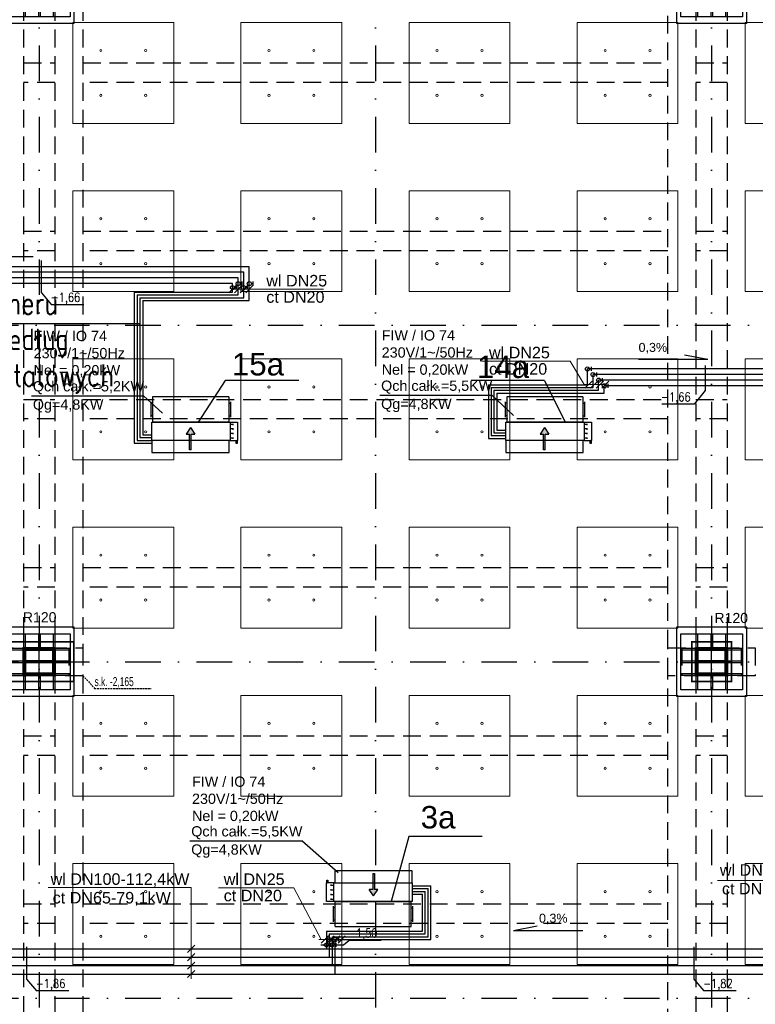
# Model space of a CAD drawing. Header units: centimetres. Extents: x -10729 to 23827, y -4437 to 19798.
# Tile 26 of 95: x 7425 to 8738, y 5589 to 7345. Entities that reach past the tile are written whole.
import ezdxf

# ---------------------------------------------------------------- set-up
doc = ezdxf.new("R2010")
doc.units = ezdxf.units.CM
for name, pattern in [('Balustrady$0$DASHED', [0.75, 0.5, -0.25]), ('Kondygnacja  -0_5$0$HIDDEN', [9.525, 6.35, -3.175]), ('Kondygnacja  -0_5$0$HIDDEN2', [4.7625, 3.175, -1.5875]), ('Osie rzutów$0$DASHDOT2', [12.7, 6.35, -3.175, 0, -3.175])]:
    doc.linetypes.add(name, pattern=pattern)
doc.layers.get('0').update_dxf_attribs({"color": 8})
for name, color, linetype in [('bgde_dodatki powykonawcze', 7, 'Continuous'), ('bgde_schem_opis', 2, 'Continuous'), ('KJP_KK_OPISY MOCY klimakonwektorów', 7, 'Continuous'), ('Kondygnacja  -0_5$0$ARCH_GK', 8, 'Continuous'), ('Kondygnacja  -0_5$0$ARCH_INFO_ODPORNOŚĆ OGNIOWA', 8, 'Continuous'), ('Kondygnacja  -0_5$0$ARCH_KONSTR_POWYŻEJ RZUTU', 8, 'Kondygnacja  -0_5$0$HIDDEN'), ('Kondygnacja  -0_5$0$ARCH_KONSTR_POWYŻEJ RZUTU_IST', 8, 'Kondygnacja  -0_5$0$HIDDEN2'), ('Kondygnacja  -0_5$0$ARCH_KONSTRUKCJA_NIEWIDOCZNA', 8, 'Continuous'), ('Kondygnacja  -0_5$0$ARCH_OKŁADZINA', 8, 'Continuous'), ('Kondygnacja  -0_5$0$ARCH_SŁUPY', 8, 'Continuous'), ('Osie rzutów$0$ARCH_INFO_OSIE_IST', 8, 'Osie rzutów$0$DASHDOT2'), ('Osie rzutów$0$ARCH_INFO_OSIE_OPISY_IST', 8, 'Continuous')]:
    doc.layers.add(name, color=color, linetype=linetype)
for name, color, linetype, lineweight in [('bgde_opis ct 1', 7, 'Continuous', 20), ('bgde_rzędne wl ct', 7, 'Continuous', 25), ('bgde_urządzenia', 250, 'Continuous', 30), ('KJP_CT_kk_powrót', 250, '04_CT_KOMF_POW', 25), ('KJP_CT_kk_zasil', 250, '04_CT_KOMF_ZAS', 25), ('KJP_WL_kk zasil', 250, '04_WL_KOMF_ZAS', 25), ('KJP_WL_kk_powr', 250, '04_WL_KOMF_POW', 25), ('SU Lampy kwadratowe  -05$0$ARCH_SUFITY_PODWIESZANE', 8, 'Continuous', 9)]:
    doc.layers.add(name, color=color, linetype=linetype, lineweight=lineweight)
doc.styles.add('Arial', font='arial.ttf')
doc.styles.add('Kondygnacja  -0_5$0$Arial', font='arial.ttf')
doc.styles.add('Kondygnacja  -0_5$0$BIKTS', font='bikromsw.shx', dxfattribs={"width": 0.8})
doc.styles.add('ROMANS-50-CM', font='romans.shx', dxfattribs={"width": 0.8, "height": 10})
doc.styles.add('st rom', font='Romans.shx', dxfattribs={"width": 0.8})
doc.linetypes.add('04_CT_KOMF_POW', pattern='A,100,-15,["CTKp",Standard,S=10,R=0,X=-10,Y=-5],-35', length=150)
doc.linetypes.add('04_CT_KOMF_ZAS', pattern='A,100,-15,["CTKz",Standard,S=10,R=0,X=-10,Y=-5],-35', length=150)
doc.linetypes.add('04_WL_KOMF_POW', pattern='A,100,-15,["WLKp",Standard,S=10,R=0,X=-10,Y=-5],-35', length=150)
doc.linetypes.add('04_WL_KOMF_ZAS', pattern='A,100,-15,["WLKz",Standard,S=10,R=0,X=-10,Y=-5],-35', length=150)
pattern_1 = [(45, (-1133.3117, -3177.9858), (-0.6735192, 0.6735192), [])]

# ---------------------------------------------------------------- blocks, each defined once
blk = doc.blocks.new('Osie rzutów')
at = {"layer": 'Osie rzutów$0$ARCH_INFO_OSIE_IST', "ltscale": 10}
for p, q in [((7460, 12510), (7460, 4623.26)), ((8060, 12510), (8060, 4623.26)), ((8660, 12510), (8660, 4623.26)), ((4436.04, 6800), (15156.54, 6800)), ((7460, 6170), (7460, 6230)), ((8660, 6170), (8660, 6230)), ((4436.04, 6200), (15156.54, 6200)), ((7490, 6200), (7430, 6200)), ((8690, 6200), (8630, 6200)), ((4436.04, 5600), (15156.54, 5600))]:
    blk.add_line(p, q, dxfattribs=at)
blk = doc.blocks.new('SU Lampy kwadratowe  -05$0$moduł sufitu')
at = {"layer": 'SU Lampy kwadratowe  -05$0$ARCH_SUFITY_PODWIESZANE'}
for points in [[(60, -60), (240, -60), (240, -240), (60, -240)], [(360, -60), (540, -60), (540, -240), (360, -240)], [(60, -360), (240, -360), (240, -540), (60, -540)], [(360, -360), (540, -360), (540, -540), (360, -540)]]:
    blk.add_lwpolyline(points, close=True, dxfattribs=at)
for centre in [(110, -110), (190, -110), (410, -110), (490, -110), (110, -190), (190, -190), (410, -190), (490, -190), (110, -410), (190, -410), (410, -410), (490, -410), (110, -490), (190, -490), (410, -490), (490, -490)]:
    blk.add_circle(centre, 2, dxfattribs=at)
blk = doc.blocks.new('SU Lampy kwadratowe  -05')
at = {"layer": 'SU Lampy kwadratowe  -05$0$ARCH_SUFITY_PODWIESZANE'}
for points in [[(7520, 6140), (7700, 6140), (7700, 5960), (7520, 5960)], [(7820, 6140), (8000, 6140), (8000, 5960), (7820, 5960)], [(8120, 6140), (8300, 6140), (8300, 5960), (8120, 5960)], [(8420, 6140), (8600, 6140), (8600, 5960), (8420, 5960)], [(8720, 6140), (8900, 6140), (8900, 5960), (8720, 5960)], [(7520, 5840), (7700, 5840), (7700, 5660), (7520, 5660)], [(7820, 5840), (8000, 5840), (8000, 5660), (7820, 5660)], [(8120, 5840), (8300, 5840), (8300, 5660), (8120, 5660)], [(8420, 5840), (8600, 5840), (8600, 5660), (8420, 5660)], [(8720, 5840), (8900, 5840), (8900, 5660), (8720, 5660)]]:
    blk.add_lwpolyline(points, close=True, dxfattribs=at)
for centre in [(7570, 6090), (7650, 6090), (7870, 6090), (7950, 6090), (8170, 6090), (8250, 6090), (8470, 6090), (8550, 6090), (7570, 6010), (7650, 6010), (7870, 6010), (7950, 6010), (8170, 6010), (8250, 6010), (8470, 6010), (8550, 6010), (7570, 5790), (7650, 5790), (7870, 5790), (7950, 5790), (8170, 5790), (8250, 5790), (8470, 5790), (8550, 5790), (7570, 5710), (7650, 5710), (7870, 5710), (7950, 5710), (8170, 5710), (8250, 5710), (8470, 5710), (8550, 5710)]:
    blk.add_circle(centre, 2, dxfattribs=at)
for p in [(7460, 7400), (8060, 7400), (8660, 7400), (7460, 6800), (8060, 6800), (8660, 6800)]:
    blk.add_blockref('SU Lampy kwadratowe  -05$0$moduł sufitu', p, dxfattribs=at)
blk = doc.blocks.new('Kondygnacja  -0_5$0$słup_prostokąt')
at = {"layer": 'Kondygnacja  -0_5$0$ARCH_SŁUPY', "lineweight": 40}
h = blk.add_hatch(dxfattribs=at)
h.set_pattern_fill('ANSI31', color=256, scale=0.3, style=0)
h.set_pattern_definition(pattern_1)
h.paths.add_polyline_path([(36, 34), (39, 34), (39, 84), (36, 84)])
h = blk.add_hatch(dxfattribs=at)
h.set_pattern_fill('ANSI31', color=256, scale=0.3, style=0)
h.set_pattern_definition(pattern_1)
h.paths.add_polyline_path([(89, 80), (89, 83), (39, 83), (39, 80)])
h = blk.add_hatch(dxfattribs=at)
h.set_pattern_fill('ANSI31', color=256, scale=0.3, style=0)
h.set_pattern_definition(pattern_1)
h.paths.add_polyline_path([(89, 34), (92, 34), (92, 84), (89, 84)])
h = blk.add_hatch(dxfattribs=at)
h.set_pattern_fill('ANSI31', color=256, scale=0.3, style=0)
h.set_pattern_definition(pattern_1)
h.paths.add_polyline_path([(89, 57.5), (89, 60.5), (39, 60.5), (39, 57.5)])
h = blk.add_hatch(dxfattribs=at)
h.set_pattern_fill('ANSI31', color=256, scale=0.3, style=0)
h.set_pattern_definition(pattern_1)
h.paths.add_polyline_path([(89, 35), (89, 38), (39, 38), (39, 35)])
at = {"layer": 'Kondygnacja  -0_5$0$ARCH_KONSTRUKCJA_NIEWIDOCZNA'}
blk.add_lwpolyline([(119, 109), (119, 9), (9, 9), (9, 109)], close=True, dxfattribs=at)
for points in [[(36, 109), (36, 84)], [(39, 109), (39, 84)], [(62.5, 109), (62.5, 83)], [(65.5, 109), (65.5, 83)], [(89, 109), (89, 84)], [(92, 109), (92, 84)], [(9, 83), (36, 83)], [(9, 80), (36, 80)], [(92, 83), (119, 83)], [(92, 80), (119, 80)], [(9, 60.5), (36, 60.5)], [(9, 57.5), (36, 57.5)], [(92, 60.5), (119, 60.5)], [(92, 57.5), (119, 57.5)], [(9, 38), (36, 38)], [(92, 38), (119, 38)], [(9, 35), (36, 35)], [(36, 34), (36, 9)], [(39, 34), (39, 9)], [(62.5, 35), (62.5, 9)], [(65.5, 35), (65.5, 9)], [(89, 34), (89, 9)], [(92, 35), (119, 35)], [(92, 34), (92, 9)]]:
    blk.add_lwpolyline(points, dxfattribs=at)
at = {"layer": 'Kondygnacja  -0_5$0$ARCH_OKŁADZINA'}
blk.add_lwpolyline([(2, 121), (126, 121), (126, -3), (2, -3)], close=True, dxfattribs=at)
at = {"layer": 'Kondygnacja  -0_5$0$ARCH_SŁUPY', "lineweight": 40}
for p, q in [((39, 60.5), (89, 60.5)), ((89, 57.5), (39, 57.5))]:
    blk.add_line(p, q, dxfattribs=at)
at = {"layer": 'Kondygnacja  -0_5$0$ARCH_SŁUPY', "lineweight": 30, "const_width": 3}
blk.add_lwpolyline([(2, 94.5), (126, 94.5), (126, 23.5), (2, 23.5)], close=True, dxfattribs=at)
at = {"layer": 'Kondygnacja  -0_5$0$ARCH_SŁUPY', "lineweight": 40}
for points in [[(36, 84), (39, 84), (39, 34), (36, 34)], [(89, 84), (92, 84), (92, 34), (89, 34)]]:
    blk.add_lwpolyline(points, close=True, dxfattribs=at)
for points in [[(89, 83), (39, 83)], [(39, 80), (89, 80)], [(89, 38), (39, 38)], [(39, 35), (89, 35)]]:
    blk.add_lwpolyline(points, dxfattribs=at)
blk = doc.blocks.new('Kondygnacja  -0_5$0$słup_kwadrat')
at = {"layer": 'Kondygnacja  -0_5$0$ARCH_SŁUPY', "lineweight": 40}
h = blk.add_hatch(dxfattribs=at)
h.set_pattern_fill('ANSI31', color=256, scale=0.3, style=0)
h.set_pattern_definition(pattern_1)
h.paths.add_polyline_path([(36, 34), (39, 34), (39, 84), (36, 84)])
h = blk.add_hatch(dxfattribs=at)
h.set_pattern_fill('ANSI31', color=256, scale=0.3, style=0)
h.set_pattern_definition(pattern_1)
h.paths.add_polyline_path([(89, 80), (89, 83), (39, 83), (39, 80)])
h = blk.add_hatch(dxfattribs=at)
h.set_pattern_fill('ANSI31', color=256, scale=0.3, style=0)
h.set_pattern_definition(pattern_1)
h.paths.add_polyline_path([(89, 34), (92, 34), (92, 84), (89, 84)])
h = blk.add_hatch(dxfattribs=at)
h.set_pattern_fill('ANSI31', color=256, scale=0.3, style=0)
h.set_pattern_definition(pattern_1)
h.paths.add_polyline_path([(89, 57.5), (89, 60.5), (39, 60.5), (39, 57.5)])
h = blk.add_hatch(dxfattribs=at)
h.set_pattern_fill('ANSI31', color=256, scale=0.3, style=0)
h.set_pattern_definition(pattern_1)
h.paths.add_polyline_path([(89, 35), (89, 38), (39, 38), (39, 35)])
at = {"layer": 'Kondygnacja  -0_5$0$ARCH_KONSTRUKCJA_NIEWIDOCZNA'}
blk.add_lwpolyline([(119, 109), (119, 9), (9, 9), (9, 109)], close=True, dxfattribs=at)
for points in [[(36, 109), (36, 84)], [(39, 109), (39, 84)], [(62.5, 109), (62.5, 83)], [(65.5, 109), (65.5, 83)], [(89, 109), (89, 84)], [(92, 109), (92, 84)], [(9, 83), (36, 83)], [(9, 80), (36, 80)], [(92, 83), (119, 83)], [(92, 80), (119, 80)], [(9, 60.5), (36, 60.5)], [(9, 57.5), (36, 57.5)], [(92, 60.5), (119, 60.5)], [(92, 57.5), (119, 57.5)], [(9, 38), (36, 38)], [(92, 38), (119, 38)], [(9, 35), (36, 35)], [(36, 34), (36, 9)], [(39, 34), (39, 9)], [(62.5, 35), (62.5, 9)], [(65.5, 35), (65.5, 9)], [(89, 34), (89, 9)], [(92, 35), (119, 35)], [(92, 34), (92, 9)]]:
    blk.add_lwpolyline(points, dxfattribs=at)
at = {"layer": 'Kondygnacja  -0_5$0$ARCH_OKŁADZINA'}
blk.add_lwpolyline([(2, 121), (126, 121), (126, -3), (2, -3)], close=True, dxfattribs=at)
at = {"layer": 'Kondygnacja  -0_5$0$ARCH_SŁUPY', "lineweight": 40}
for p, q in [((39, 60.5), (89, 60.5)), ((89, 57.5), (39, 57.5))]:
    blk.add_line(p, q, dxfattribs=at)
at = {"layer": 'Kondygnacja  -0_5$0$ARCH_SŁUPY', "lineweight": 50, "const_width": 3}
blk.add_lwpolyline([(28.5, 94.5), (99.5, 94.5), (99.5, 23.5), (28.5, 23.5)], close=True, dxfattribs=at)
at = {"layer": 'Kondygnacja  -0_5$0$ARCH_SŁUPY', "lineweight": 40}
for points in [[(36, 84), (39, 84), (39, 34), (36, 34)], [(89, 84), (92, 84), (92, 34), (89, 34)]]:
    blk.add_lwpolyline(points, close=True, dxfattribs=at)
for points in [[(89, 83), (39, 83)], [(39, 80), (89, 80)], [(89, 38), (39, 38)], [(39, 35), (89, 35)]]:
    blk.add_lwpolyline(points, dxfattribs=at)
blk = doc.blocks.new('Kondygnacja  -0_5$0$konstrukcja istniejąca -0.5')
at = {"layer": 'Kondygnacja  -0_5$0$ARCH_KONSTR_POWYŻEJ RZUTU_IST', "ltscale": 10}
for p, q in [((7432, 7375), (7432, 6225)), ((8632, 7375), (8632, 6225)), ((7432, 6175), (7432, 5025)), ((8632, 6175), (8632, 5025))]:
    blk.add_line(p, q, dxfattribs=at)
for points in [[(7488, 7375), (7488, 6225)], [(7538, 7375), (7538, 6225)], [(8582, 6225), (8582, 7375)], [(8688, 7375), (8688, 6225)], [(7432, 7267.9), (7488, 7267.9)], [(7538, 7267.9), (8582, 7267.9)], [(8632, 7267.9), (8688, 7267.9)], [(7488, 7232.9), (7432, 7232.9)], [(8582, 7232.9), (7538, 7232.9)], [(8688, 7232.9), (8632, 7232.9)], [(7432, 6967.9), (7488, 6967.9)], [(7538, 6967.9), (8582, 6967.9)], [(8632, 6967.9), (8688, 6967.9)], [(7488, 6932.9), (7432, 6932.9)], [(8582, 6932.9), (7538, 6932.9)], [(8688, 6932.9), (8632, 6932.9)], [(7432, 6667.9), (7488, 6667.9)], [(7538, 6667.9), (8582, 6667.9)], [(8632, 6667.9), (8688, 6667.9)], [(7488, 6632.9), (7432, 6632.9)], [(8582, 6632.9), (7538, 6632.9)], [(8688, 6632.9), (8632, 6632.9)], [(7432, 6367.9), (7488, 6367.9)], [(7538, 6367.9), (8582, 6367.9)], [(8632, 6367.9), (8688, 6367.9)], [(7488, 6332.9), (7432, 6332.9)], [(8582, 6332.9), (7538, 6332.9)], [(8688, 6332.9), (8632, 6332.9)], [(7538, 6175), (7382, 6175), (7382, 6225), (7538, 6225), (7538, 6175)], [(8738, 6175), (8582, 6175), (8582, 6225), (8738, 6225), (8738, 6175)], [(7488, 6175), (7488, 5025)], [(7538, 6175), (7538, 5025)], [(8582, 5025), (8582, 6175)], [(8688, 6175), (8688, 5025)], [(7432, 6067.9), (7488, 6067.9)], [(7538, 6067.9), (8582, 6067.9)], [(8632, 6067.9), (8688, 6067.9)], [(7488, 6032.9), (7432, 6032.9)], [(8582, 6032.9), (7538, 6032.9)], [(8688, 6032.9), (8632, 6032.9)], [(7432, 5767.9), (7488, 5767.9)], [(7538, 5767.9), (8582, 5767.9)], [(8632, 5767.9), (8688, 5767.9)], [(7488, 5732.9), (7432, 5732.9)], [(8582, 5732.9), (7538, 5732.9)], [(8688, 5732.9), (8632, 5732.9)]]:
    blk.add_lwpolyline(points, dxfattribs=at)
at = {"layer": 'Kondygnacja  -0_5$0$ARCH_KONSTR_POWYŻEJ RZUTU_IST', "ltscale": 10, "elevation": 0}
for points in [[(7513, 6225), (7513, 6175)], [(8607, 6225), (8607, 6175)], [(8713, 6225), (8713, 6175)]]:
    blk.add_lwpolyline(points, dxfattribs=at)
at = {"layer": 'Kondygnacja  -0_5$0$ARCH_KONSTR_POWYŻEJ RZUTU_IST'}
blk.add_lwpolyline([(7538, 6175), (7558.7, 6152.5), (7659.8, 6152.5)], dxfattribs=at)
at = {"layer": 'Kondygnacja  -0_5$0$ARCH_KONSTR_POWYŻEJ RZUTU_IST', "style": 'Kondygnacja  -0_5$0$BIKTS', "width": 0.7}
blk.add_text('s.k. -2,165', height=16, dxfattribs=at).set_placement((7558.7, 6156.5))

msp = doc.modelspace()

# ---------------------------------------------------------------- hatches: boundary and pattern name
at = {"layer": 'bgde_urządzenia'}
h = msp.add_hatch(color=256, dxfattribs=at)
h.paths.add_polyline_path([(7731.288, 6594.398), (7728.288, 6594.398), (7728.288, 6606.064), (7722.098, 6606.064), (7729.788, 6617.491), (7737.478, 6606.064), (7731.288, 6606.064)])
h.paths.add_polyline_path([(7731.288, 6577.73), (7728.288, 6577.73), (7728.288, 6594.398), (7731.288, 6594.398)])
h = msp.add_hatch(color=256, dxfattribs=at)
h.paths.add_polyline_path([(8363.219, 6594.398), (8360.219, 6594.398), (8360.219, 6606.064), (8354.029, 6606.064), (8361.719, 6617.491), (8369.409, 6606.064), (8363.219, 6606.064)])
h.paths.add_polyline_path([(8363.219, 6577.73), (8360.219, 6577.73), (8360.219, 6594.398), (8363.219, 6594.398)])
h = msp.add_hatch(color=256, dxfattribs=at)
h.paths.add_polyline_path([(8055.121, 5805.539), (8058.121, 5805.539), (8058.121, 5793.873), (8064.311, 5793.873), (8056.621, 5782.445), (8048.931, 5793.873), (8055.121, 5793.873)])
h.paths.add_polyline_path([(8055.121, 5822.206), (8058.121, 5822.206), (8058.121, 5805.539), (8055.121, 5805.539)])

# ---------------------------------------------------------------- linework, layer by layer
msp.add_lwpolyline([(7006.979, 6690.932), (7069.176, 6802.897), (7639.788, 6802.897)])
at = {"layer": 'bgde_dodatki powykonawcze'}
for p, q in [((7808.544, 6867.273), (7811.976, 6867.273)), ((7811.976, 6863.614), (7811.976, 6870.932)), ((7818.536, 6874.263), (7821.968, 6874.263)), ((7821.968, 6870.604), (7821.968, 6877.922)), ((7828.544, 6867.296), (7831.976, 6867.296)), ((7831.976, 6863.637), (7831.976, 6870.955)), ((7838.536, 6874.286), (7841.968, 6874.286)), ((7841.968, 6870.627), (7841.968, 6877.945)), ((8445.432, 6718.477), (8445.432, 6725.795)), ((8442, 6722.136), (8445.432, 6722.136)), ((8451.992, 6712.136), (8455.424, 6712.136)), ((8455.424, 6708.477), (8455.424, 6715.795)), ((8461.992, 6702.136), (8465.424, 6702.136)), ((8465.424, 6698.477), (8465.424, 6705.795)), ((8471.992, 6692.136), (8475.424, 6692.136)), ((8475.424, 6688.477), (8475.424, 6695.795)), ((7984.735, 5700.723), (7984.735, 5708.041)), ((7994.735, 5700.723), (7994.735, 5708.041)), ((7976.303, 5694.946), (7979.735, 5694.946)), ((7979.735, 5691.287), (7979.735, 5698.605)), ((7981.303, 5704.382), (7984.735, 5704.382)), ((7986.303, 5694.946), (7989.735, 5694.946)), ((7989.735, 5691.287), (7989.735, 5698.605)), ((7991.303, 5704.382), (7994.735, 5704.382))]:
    msp.add_line(p, q, dxfattribs=at)
for centre in [(7804.944, 6867.273), (7814.936, 6874.263), (7824.944, 6867.296), (7834.936, 6874.286), (8438.4, 6722.136), (8448.392, 6712.136), (8458.392, 6702.136), (8468.392, 6692.136), (7977.703, 5704.382), (7987.703, 5704.382), (7972.703, 5694.946), (7982.703, 5694.946)]:
    msp.add_circle(centre, 3.6, dxfattribs=at)
at = {"layer": 'bgde_opis ct 1'}
for p, q in [((7811.403, 6870.912), (7798.515, 6858.024)), ((7821.403, 6870.912), (7808.515, 6858.024)), ((7831.403, 6870.912), (7818.515, 6858.024)), ((7841.38, 6870.912), (7828.492, 6858.024)), ((7804.936, 6864.446), (7967.044, 6864.446)), ((8249.551, 6736.203), (8407.696, 6736.203)), ((8432.438, 6694.127), (8407.696, 6736.203)), ((8470.383, 6694.127), (8432.438, 6694.127)), ((8446.85, 6700.571), (8433.962, 6687.683)), ((8456.85, 6700.571), (8443.962, 6687.683)), ((8466.85, 6700.571), (8453.962, 6687.683)), ((8476.827, 6700.571), (8463.939, 6687.683)), ((7731.084, 5797.058), (7476.17, 5797.058)), ((7731.084, 5797.058), (7731.084, 5634.31)), ((7779.839, 5796.978), (7914.473, 5796.978)), ((7914.473, 5796.978), (7963.011, 5704.382)), ((8925.478, 5810.008), (8670.564, 5810.008)), ((7976.219, 5710.826), (7963.331, 5697.938)), ((7986.219, 5710.826), (7973.331, 5697.938)), ((7996.219, 5710.826), (7983.331, 5697.938)), ((8006.219, 5710.826), (7993.331, 5697.938)), ((7737.528, 5694.396), (7724.64, 5681.508)), ((7959.165, 5704.382), (7999.775, 5704.382)), ((7737.528, 5679.396), (7724.64, 5666.508)), ((7737.528, 5664.396), (7724.64, 5651.508)), ((7737.528, 5649.396), (7724.64, 5636.508))]:
    msp.add_line(p, q, dxfattribs=at)
at = {"layer": 'bgde_rzędne wl ct'}
for p, q in [((7325.118, 6922.41), (7449.108, 6922.41)), ((7463.758, 6857.626), (7463.758, 6915.402)), ((7463.98, 6857.626), (7481.771, 6836.688)), ((7539.641, 6836.688), (7481.771, 6836.688)), ((8653.318, 6738.75), (8611.331, 6746.655)), ((8653.318, 6738.75), (8529.328, 6738.75)), ((8648.667, 6728.111), (8648.667, 6683.588)), ((8648.667, 6683.588), (8628.953, 6659.028)), ((8628.953, 6659.028), (8571.084, 6659.028)), ((8306.392, 5720.775), (8348.379, 5728.68)), ((8306.392, 5720.775), (8430.382, 5720.775)), ((7437.366, 5691.569), (7437.366, 5633.793)), ((7962.574, 5694.946), (8002.933, 5694.946)), ((8002.933, 5694.946), (8012.292, 5702.656)), ((8070.162, 5702.656), (8012.292, 5702.656)), ((8628.349, 5691.569), (8628.349, 5633.793)), ((7437.366, 5633.793), (7455.157, 5612.855)), ((8628.349, 5633.793), (8646.14, 5612.855)), ((7513.026, 5612.855), (7455.157, 5612.855)), ((8704.01, 5612.855), (8646.14, 5612.855))]:
    msp.add_line(p, q, dxfattribs=at)
at = {"layer": 'bgde_schem_opis'}
for p, q in [((7792.097, 6701.395, 55.236), (7743.451, 6627.398, 377.718)), ((7923.031, 6701.395, 55.236), (7792.097, 6701.395, 55.236)), ((8362.011, 6701.395, 55.236), (8231.076, 6701.395, 55.236)), ((8362.011, 6701.395, 55.236), (8398.551, 6627.398, 377.718)), ((8119.409, 5888.26, 66.718), (8088.122, 5772.539, 127.419)), ((8250.344, 5888.26, 66.718), (8119.409, 5888.26, 66.718))]:
    msp.add_line(p, q, dxfattribs=at)
at = {"layer": 'bgde_urządzenia'}
for p, q in [((7659.388, 6663.648), (7659.388, 6636.148)), ((7662.388, 6661.148), (7659.388, 6661.148)), ((7662.388, 6672.398), (7662.388, 6627.398)), ((7798.388, 6672.398), (7662.388, 6672.398)), ((7798.388, 6672.398), (7798.388, 6627.398)), ((7798.388, 6661.148), (7801.388, 6661.148)), ((7801.388, 6663.648), (7801.388, 6636.148)), ((8291.319, 6663.648), (8291.319, 6636.148)), ((8294.319, 6661.148), (8291.319, 6661.148)), ((8294.319, 6672.398), (8294.319, 6627.398)), ((8430.319, 6672.398), (8294.319, 6672.398)), ((8430.319, 6672.398), (8430.319, 6627.398)), ((8430.319, 6661.148), (8433.319, 6661.148)), ((8433.319, 6663.648), (8433.319, 6636.148)), ((7662.388, 6638.648), (7659.388, 6638.648)), ((7798.388, 6638.648), (7801.388, 6638.648)), ((8294.319, 6638.648), (8291.319, 6638.648)), ((8430.319, 6638.648), (8433.319, 6638.648)), ((7660.888, 6594.398), (7660.888, 6627.398)), ((7660.888, 6627.398), (7800.888, 6627.398)), ((7798.388, 6627.398), (7662.388, 6627.398)), ((7800.888, 6627.398), (7800.888, 6594.398)), ((7800.888, 6627.398), (7813.888, 6627.398)), ((7806.088, 6623.273), (7800.888, 6623.273)), ((7806.088, 6622.023), (7806.088, 6624.523)), ((7813.888, 6627.398), (7813.888, 6594.398)), ((8292.819, 6594.398), (8292.819, 6627.398)), ((8292.819, 6627.398), (8432.819, 6627.398)), ((8430.319, 6627.398), (8294.319, 6627.398)), ((8432.819, 6627.398), (8432.819, 6594.398)), ((8432.819, 6627.398), (8445.819, 6627.398)), ((8438.019, 6623.273), (8432.819, 6623.273)), ((8438.019, 6622.023), (8438.019, 6624.523)), ((8445.819, 6627.398), (8445.819, 6594.398)), ((7729.788, 6617.491), (7722.098, 6606.064)), ((7722.098, 6606.064), (7728.288, 6606.064)), ((7728.288, 6577.73), (7728.288, 6606.064)), ((7729.788, 6617.491), (7737.478, 6606.064)), ((7731.288, 6577.73), (7731.288, 6606.064)), ((7731.288, 6606.064), (7737.478, 6606.064)), ((7806.088, 6615.023), (7800.888, 6615.023)), ((7806.088, 6606.773), (7800.888, 6606.773)), ((7806.088, 6613.773), (7806.088, 6616.273)), ((7806.088, 6605.523), (7806.088, 6608.023)), ((8361.719, 6617.491), (8354.029, 6606.064)), ((8354.029, 6606.064), (8360.219, 6606.064)), ((8360.219, 6577.73), (8360.219, 6606.064)), ((8361.719, 6617.491), (8369.409, 6606.064)), ((8363.219, 6577.73), (8363.219, 6606.064)), ((8363.219, 6606.064), (8369.409, 6606.064)), ((8438.019, 6615.023), (8432.819, 6615.023)), ((8438.019, 6606.773), (8432.819, 6606.773)), ((8438.019, 6613.773), (8438.019, 6616.273)), ((8438.019, 6605.523), (8438.019, 6608.023)), ((7798.688, 6594.398), (7660.888, 6594.398)), ((7660.888, 6594.398), (7660.888, 6572.898)), ((7798.688, 6572.898), (7798.688, 6594.398)), ((7800.888, 6594.398), (7798.688, 6594.398)), ((7806.088, 6598.523), (7800.888, 6598.523)), ((7800.888, 6594.398), (7813.888, 6594.398)), ((7806.088, 6597.273), (7806.088, 6599.773)), ((7811.388, 6589.398), (7811.388, 6594.398)), ((7813.388, 6589.398), (7811.388, 6589.398)), ((7813.888, 6594.398), (7812.388, 6594.398)), ((7813.388, 6594.398), (7813.388, 6589.398)), ((8430.619, 6594.398), (8292.819, 6594.398)), ((8292.819, 6594.398), (8292.819, 6572.898)), ((8430.619, 6572.898), (8430.619, 6594.398)), ((8432.819, 6594.398), (8430.619, 6594.398)), ((8438.019, 6598.523), (8432.819, 6598.523)), ((8432.819, 6594.398), (8445.819, 6594.398)), ((8438.019, 6597.273), (8438.019, 6599.773)), ((8443.319, 6589.398), (8443.319, 6594.398)), ((8445.319, 6589.398), (8443.319, 6589.398)), ((8445.819, 6594.398), (8444.319, 6594.398)), ((8445.319, 6594.398), (8445.319, 6589.398)), ((7660.888, 6572.898), (7798.688, 6572.898)), ((7731.288, 6577.73), (7728.288, 6577.73)), ((8292.819, 6572.898), (8430.619, 6572.898)), ((8363.219, 6577.73), (8360.219, 6577.73)), ((7987.721, 5827.039), (7987.721, 5805.539)), ((8125.521, 5827.039), (7987.721, 5827.039)), ((8055.121, 5822.206), (8055.121, 5793.873)), ((8055.121, 5822.206), (8058.121, 5822.206)), ((8058.121, 5822.206), (8058.121, 5793.873)), ((8125.521, 5805.539), (8125.521, 5827.039)), ((7985.521, 5805.539), (7972.521, 5805.539)), ((7972.521, 5772.539), (7972.521, 5805.539)), ((7972.521, 5805.539), (7974.021, 5805.539)), ((7973.021, 5805.539), (7973.021, 5810.539)), ((7973.021, 5810.539), (7975.021, 5810.539)), ((7975.021, 5810.539), (7975.021, 5805.539)), ((7980.321, 5802.664), (7980.321, 5800.164)), ((7980.321, 5801.414), (7985.521, 5801.414)), ((7985.521, 5772.539), (7985.521, 5805.539)), ((7985.521, 5805.539), (7987.721, 5805.539)), ((7987.721, 5805.539), (8125.521, 5805.539)), ((8125.521, 5805.539), (8125.521, 5772.539)), ((7980.321, 5794.414), (7980.321, 5791.914)), ((7980.321, 5793.164), (7985.521, 5793.164)), ((7980.321, 5786.164), (7980.321, 5783.664)), ((7980.321, 5784.914), (7985.521, 5784.914)), ((7980.321, 5777.914), (7980.321, 5775.414)), ((8056.621, 5782.445), (8048.931, 5793.873)), ((8055.121, 5793.873), (8048.931, 5793.873)), ((8056.621, 5782.445), (8064.311, 5793.873)), ((8064.311, 5793.873), (8058.121, 5793.873)), ((7985.521, 5772.539), (7972.521, 5772.539)), ((7980.321, 5776.664), (7985.521, 5776.664)), ((7985.021, 5736.289), (7985.021, 5763.789)), ((7988.021, 5761.289), (7985.021, 5761.289)), ((8125.521, 5772.539), (7985.521, 5772.539)), ((7988.021, 5727.539), (7988.021, 5772.539)), ((7988.021, 5772.539), (8124.021, 5772.539)), ((8124.021, 5727.539), (8124.021, 5772.539)), ((8124.021, 5761.289), (8127.021, 5761.289)), ((8127.021, 5736.289), (8127.021, 5763.789)), ((7988.021, 5738.789), (7985.021, 5738.789)), ((7988.021, 5727.539), (8124.021, 5727.539)), ((8124.021, 5738.789), (8127.021, 5738.789))]:
    msp.add_line(p, q, dxfattribs=at)
at = {"layer": 'KJP_CT_kk_powrót'}
for p, q in [((7814.936, 6884.511), (6717.399, 6884.511)), ((7814.936, 6854.061), (7814.936, 6884.511)), ((7634.595, 6854.061), (7814.936, 6854.061)), ((7634.595, 6854.061), (7634.595, 6594.651)), ((9926.783, 6712.136), (8448.392, 6712.136)), ((8448.392, 6689.078), (8448.392, 6712.136)), ((8266.526, 6689.078), (8448.392, 6689.078)), ((8266.526, 6689.078), (8266.526, 6603.166)), ((8266.526, 6603.166), (8292.819, 6603.166)), ((7634.595, 6594.651), (7660.888, 6594.651)), ((8125.521, 5795.24), (8154.004, 5795.24)), ((8154.004, 5709.382), (8154.004, 5795.24)), ((7982.703, 5709.382), (8154.004, 5709.382)), ((7982.703, 5709.382), (7982.703, 5657.952)), ((6523.315, 5657.952), (10017.002, 5657.952))]:
    msp.add_line(p, q, dxfattribs=at)
at = {"layer": 'KJP_CT_kk_zasil'}
for p, q in [((7804.936, 6874.511), (6717.399, 6874.511)), ((7804.936, 6859.061), (7804.936, 6874.511)), ((7629.595, 6859.061), (7804.936, 6859.061)), ((7629.595, 6859.061), (7629.595, 6589.651)), ((9926.783, 6722.136), (8438.392, 6722.136)), ((8438.392, 6694.078), (8438.392, 6722.136)), ((8261.526, 6694.078), (8438.392, 6694.078)), ((8261.526, 6694.078), (8261.526, 6598.166)), ((8352.363, 6626.919), (8401.034, 6626.919)), ((7629.595, 6589.651), (7660.888, 6589.651)), ((8261.526, 6598.166), (8292.819, 6598.166)), ((8125.521, 5800.24), (8159.004, 5800.24)), ((8159.004, 5704.382), (8159.004, 5800.24)), ((7987.703, 5704.382), (8159.004, 5704.382)), ((7987.703, 5704.382), (7987.703, 5642.952)), ((6508.315, 5642.952), (10032.002, 5642.952))]:
    msp.add_line(p, q, dxfattribs=at)
at = {"layer": 'KJP_KK_OPISY MOCY klimakonwektorów'}
for p, q in [((7446.225, 6674.08), (7646.112, 6674.08)), ((7646.112, 6674.08), (7680.217, 6643.42)), ((8067.71, 6675.11), (8267.597, 6675.11)), ((8306.147, 6638.947), (8267.597, 6675.11)), ((7728.865, 5880.385), (7928.752, 5880.385)), ((7993.211, 5823.334), (7928.752, 5880.385))]:
    msp.add_line(p, q, dxfattribs=at)
at = {"layer": 'KJP_WL_kk zasil'}
for p, q in [((7824.936, 6894.511), (6717.399, 6894.511)), ((7824.936, 6849.061), (7824.936, 6894.511)), ((7639.595, 6849.061), (7824.936, 6849.061)), ((7639.595, 6849.061), (7639.595, 6599.651)), ((9926.783, 6702.136), (8458.392, 6702.136)), ((8458.392, 6684.078), (8458.392, 6702.136)), ((8271.526, 6684.078), (8458.392, 6684.078)), ((8271.526, 6684.078), (8271.526, 6608.166)), ((8271.526, 6608.166), (8292.819, 6608.166)), ((7639.595, 6599.651), (7660.888, 6599.651)), ((8125.521, 5790.24), (8149.004, 5790.24)), ((8149.004, 5714.382), (8149.004, 5790.24)), ((7977.703, 5714.382), (8149.004, 5714.382)), ((7977.703, 5714.382), (7977.703, 5672.952)), ((6538.315, 5672.952), (10002.002, 5672.952))]:
    msp.add_line(p, q, dxfattribs=at)
at = {"layer": 'KJP_WL_kk_powr'}
for p, q in [((7834.936, 6904.511), (6717.399, 6904.511)), ((7834.936, 6844.061), (7834.936, 6904.511)), ((7644.595, 6844.061), (7834.936, 6844.061)), ((7644.595, 6844.061), (7644.595, 6604.651)), ((9926.783, 6692.136), (8468.392, 6692.136)), ((8468.392, 6679.078), (8468.392, 6692.136)), ((8276.526, 6679.078), (8468.392, 6679.078)), ((8276.526, 6679.078), (8276.526, 6613.166)), ((7644.595, 6604.651), (7660.888, 6604.651)), ((8276.526, 6613.166), (8292.819, 6613.166)), ((8125.521, 5785.24), (8144.004, 5785.24)), ((8144.004, 5719.382), (8144.004, 5785.24)), ((7972.703, 5719.382), (8144.004, 5719.382)), ((7972.703, 5719.382), (7972.703, 5687.952)), ((6553.315, 5687.952), (9987.002, 5687.952))]:
    msp.add_line(p, q, dxfattribs=at)
at = {"layer": 'Kondygnacja  -0_5$0$ARCH_GK', "linetype": 'Continuous', "lineweight": -3}
for p, q in [((8655, 6235.5), (8665, 6235.5)), ((7522, 6205), (7522, 6195)), ((8665, 6164.5), (8655, 6164.5))]:
    msp.add_line(p, q, dxfattribs=at)

# ---------------------------------------------------------------- block references
at = {"layer": 'Kondygnacja  -0_5$0$ARCH_KONSTR_POWYŻEJ RZUTU'}
msp.add_blockref('Kondygnacja  -0_5$0$konstrukcja istniejąca -0.5', (0, 0), dxfattribs=at)
at = {"layer": 'Kondygnacja  -0_5$0$ARCH_SŁUPY'}
for name, p in [('Kondygnacja  -0_5$0$słup_prostokąt', (7396, 7341)), ('Kondygnacja  -0_5$0$słup_prostokąt', (7396, 7341)), ('Kondygnacja  -0_5$0$słup_kwadrat', (8596, 7341)), ('Kondygnacja  -0_5$0$słup_prostokąt', (7396, 6141)), ('Kondygnacja  -0_5$0$słup_prostokąt', (7396, 6141)), ('Kondygnacja  -0_5$0$słup_kwadrat', (8596, 6141))]:
    msp.add_blockref(name, p, dxfattribs=at)
at = {"layer": 'Osie rzutów$0$ARCH_INFO_OSIE_OPISY_IST'}
msp.add_blockref('Osie rzutów', (0, 0), dxfattribs=at)
at = {"layer": 'SU Lampy kwadratowe  -05$0$ARCH_SUFITY_PODWIESZANE'}
msp.add_blockref('SU Lampy kwadratowe  -05', (0, 0), dxfattribs=at)

# ---------------------------------------------------------------- texts
at = {"linetype": 'Balustrady$0$DASHED', "lineweight": 20, "ltscale": 50, "insert": (7089.46, 6858.09, -8160), "char_height": 38.4, "width": 610.54021, "attachment_point": 1, "style": 'ROMANS-50-CM'}
msp.add_mtext('Konstrukcja baneru reklamowego według rysunków warsztatowych', dxfattribs=at)
at = {"layer": 'bgde_opis ct 1', "color": 2, "style": 'Arial'}
for s, p in [('wl DN25', (7865.239, 6869.289, 1632.338)), ('ct DN20', (7865.239, 6840.177, 1632.338)), ('wl DN25', (8262.679, 6741.024, 1632.338)), ('ct DN20', (8262.679, 6711.912, 1632.338)), ('wl DN25', (7789.274, 5801.799, -14140.956)), ('ct DN20', (7789.274, 5772.687, -14140.956))]:
    msp.add_text(s, height=20.583, rotation=360, dxfattribs=at).set_placement(p)
for s, p in [('wl DN80-106,9kW', (8674.726, 5818.256, -23509.109)), ('wl DN100-112,4kW', (7480.332, 5802.03, -23509.109)), ('ct DN65-74,3kW', (8678.444, 5785.013, -23509.109)), ('ct DN65-79,1kW', (7484.05, 5768.787, -23509.109))]:
    msp.add_text(s, height=20.58297, dxfattribs=at).set_placement(p)
at = {"layer": 'bgde_rzędne wl ct', "char_height": 16, "attachment_point": 1}
for s, insert, width, style in [('-1,66', (7480.504, 6857.942, 455.224), 70.70316, 'st rom'), ('0,3%', (8529.605, 6768.561, 6665.1), 531.5734, 'Arial'), ('-1,66', (8569.816, 6680.281, 364.378), 70.70316, 'st rom'), ('0,3%', (8351.904, 5750.586, 3032.55), 531.5734, 'Arial'), ('-1,50', (8011.025, 5723.909), 70.70316, 'st rom'), ('-1,86', (7453.889, 5634.109), 70.70316, 'st rom'), ('-1,82', (8644.873, 5634.109), 70.70316, 'st rom')]:
    msp.add_mtext(s, dxfattribs=dict(at, insert=insert, width=width, style=style))
at = {"layer": 'bgde_schem_opis', "char_height": 40, "width": 72.77772, "attachment_point": 1, "style": 'Arial'}
for s, insert in [('15a', (7803.756, 6750.541, 66.718)), ('14a', (8241.135, 6746.042, 66.718)), ('3a', (8140.766, 5942.679, -195.881))]:
    msp.add_mtext(s, dxfattribs=dict(at, insert=insert))
at = {"layer": 'KJP_KK_OPISY MOCY klimakonwektorów', "char_height": 18.326, "width": 421.7149, "attachment_point": 1, "style": 'Arial'}
for s, insert in [('FIW / IO 74\\P230V/1~/50Hz\\PNel = 0,20kW', (7449.973, 6790.101, 1064.827)), ('FIW / IO 74\\P230V/1~/50Hz\\PNel = 0,20kW', (8071.179, 6791.227, 2308.732)), ('Qch całk.=5,2KW', (7448.613, 6700.362, 1064.827)), ('Qch całk.=5,5KW', (8070.098, 6701.392, 2308.732)), ('Qg=4,8KW', (7448.613, 6667.883, 1064.827)), ('Qg=4,8KW', (8070.098, 6668.913, 2308.732)), ('FIW / IO 74\\P230V/1~/50Hz\\PNel = 0,20kW', (7732.642, 5995.264, 2308.732)), ('Qch całk.=5,5KW', (7731.252, 5906.667, 2308.732)), ('Qg=4,8KW', (7731.252, 5874.188, 2308.732))]:
    msp.add_mtext(s, dxfattribs=dict(at, insert=insert))
at = {"layer": 'Kondygnacja  -0_5$0$ARCH_INFO_ODPORNOŚĆ OGNIOWA', "char_height": 18, "width": 53.33252, "attachment_point": 5, "style": 'Kondygnacja  -0_5$0$Arial'}
for insert in [(7460.71, 6294.184), (7460.71, 6294.184), (8694.974, 6292.843)]:
    msp.add_mtext('\\PR120', dxfattribs=dict(at, insert=insert))

doc.saveas('drawing.dxf')
